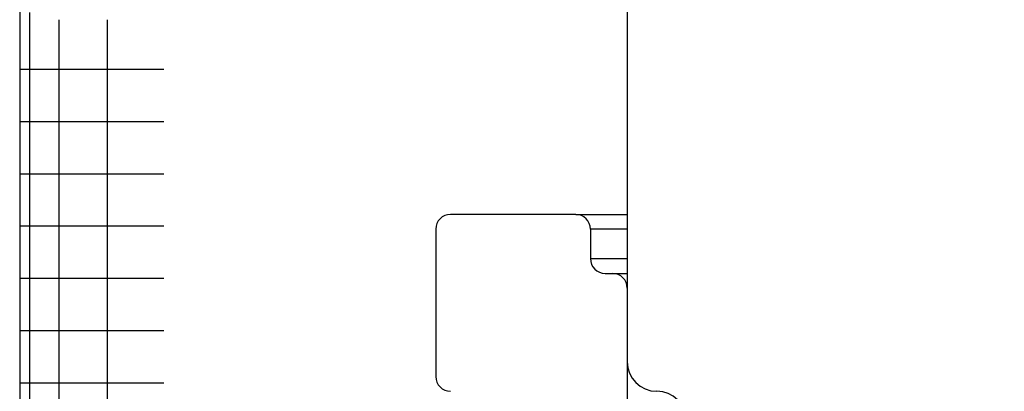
# Model space of a CAD drawing. Extents: x -285 to 5863, y 308 to 3178.
# Tile 255 of 256: x 1597.73 to 1598.774, y 973.689 to 974.082. Entities that reach past the tile are written whole.
import ezdxf

# ---------------------------------------------------------------- set-up
doc = ezdxf.new("R2010")
doc.units = 0
doc.header["$MEASUREMENT"] = 0
doc.header["$PDSIZE"] = 1
doc.layers.get('DEFPOINTS').update_dxf_attribs({"linetype": 'CONTINUOUS'})
doc.layers.add('DIM', color=3, linetype='CONTINUOUS')
doc.layers.add('SPILL-BUCKET', color=1, linetype='CONTINUOUS')
doc.styles.add('SIMPLEX', font='simplex')
doc.dimstyles.new('DIM64', dxfattribs={"dimscale": 64, "dimtxt": 0.09375, "dimasz": 0.09375, "dimexe": 0.0625, "dimexo": 0.0625, "dimgap": 0.046875, "dimtad": 1, "dimdec": 4, "dimzin": 3, "dimdsep": 46, "dimlunit": 4, "dimtxsty": 'SIMPLEX', "dimcen": 0, "dimclrd": 256, "dimclre": 256, "dimclrt": 256, "dimadec": 0, "dimazin": 0, "dimtfac": 1, "dimtdec": 4, "dimtmove": 0, "dimatfit": 3, "dimfxl": 1, "dimfrac": 2, "dimtolj": 1, "dimtzin": 0, "dimarcsym": 0})

# ---------------------------------------------------------------- blocks, each defined once
blk = doc.blocks.new('*D13')
at = {"layer": 'DEFPOINTS', "color": 0, "transparency": 16777216}
for p in [(1368.5472, 978.296), (2031.7725, 978.0147), (1368.5472, 700.5233)]:
    blk.add_point(p, dxfattribs=at)
at = {"layer": 'DIM', "lineweight": -2, "transparency": 16777216}
for p, q in [((1368.5472, 974.296), (1368.5472, 696.5233)), ((2031.7725, 974.0147), (2031.7725, 696.5233)), ((2025.7725, 700.5233), (1374.5472, 700.5233))]:
    blk.add_line(p, q, dxfattribs=at)
at = {"layer": 'DIM', "transparency": 16777216}
for points in [[(1374.5472, 701.5233), (1374.5472, 699.5233), (1368.5472, 700.5233)], [(2025.7725, 701.5233), (2025.7725, 699.5233), (2031.7725, 700.5233)]]:
    blk.add_solid(points, dxfattribs=at)
at = {"layer": 'DIM', "transparency": 16777216, "insert": (1700.1599, 708.0947), "char_height": 6, "attachment_point": 5, "style": 'SIMPLEX'}
blk.add_mtext('\\A1;55\'-3 1/4" (F.V. TANK SLAB)', dxfattribs=at)

msp = doc.modelspace()

# ---------------------------------------------------------------- linework, layer by layer
at = {"layer": 'SPILL-BUCKET', "color": 7, "linetype": 'Continuous'}
for p, q in [((1598.3739, 974.7669), (1598.3739, 973.71987)), ((1597.72983, 974.30661), (1597.72983, 972.03733)), ((1597.74031, 974.08982), (1597.74031, 972.19309)), ((1597.77149, 974.08234), (1597.77149, 972.19316)), ((1597.82265, 974.08234), (1597.82265, 972.19316)), ((1597.72983, 974.02987), (1597.73612, 974.02987)), ((1597.73612, 974.02987), (1597.75488, 974.02987)), ((1597.75488, 974.02987), (1597.78585, 974.02987)), ((1597.78585, 974.02987), (1597.82861, 974.02987)), ((1597.82861, 974.02987), (1597.88254, 974.02987)), ((1597.72983, 973.97452), (1597.73612, 973.97452)), ((1597.73612, 973.97452), (1597.75488, 973.97452)), ((1597.75488, 973.97452), (1597.78585, 973.97452)), ((1597.78585, 973.97452), (1597.82861, 973.97452)), ((1597.82861, 973.97452), (1597.88254, 973.97452)), ((1597.72983, 973.91917), (1597.73612, 973.91917)), ((1597.73612, 973.91917), (1597.75488, 973.91917)), ((1597.75488, 973.91917), (1597.78585, 973.91917)), ((1597.78585, 973.91917), (1597.82861, 973.91917)), ((1597.82861, 973.91917), (1597.88254, 973.91917)), ((1597.72983, 973.86382), (1597.73612, 973.86382)), ((1597.73612, 973.86382), (1597.75488, 973.86382)), ((1597.75488, 973.86382), (1597.78585, 973.86382)), ((1597.78585, 973.86382), (1597.82861, 973.86382)), ((1597.82861, 973.86382), (1597.88254, 973.86382)), ((1597.72983, 973.80848), (1597.73612, 973.80848)), ((1597.73612, 973.80848), (1597.75488, 973.80848)), ((1597.75488, 973.80848), (1597.78585, 973.80848)), ((1597.78585, 973.80848), (1597.82861, 973.80848)), ((1597.82861, 973.80848), (1597.88254, 973.80848)), ((1597.72983, 973.75313), (1597.73612, 973.75313)), ((1597.73612, 973.75313), (1597.75488, 973.75313)), ((1597.75488, 973.75313), (1597.78585, 973.75313)), ((1597.78585, 973.75313), (1597.82861, 973.75313)), ((1597.82861, 973.75313), (1597.88254, 973.75313)), ((1597.72983, 973.69778), (1597.73612, 973.69778)), ((1597.73612, 973.69778), (1597.75488, 973.69778)), ((1597.75488, 973.69778), (1597.78585, 973.69778)), ((1597.78585, 973.69778), (1597.82861, 973.69778)), ((1597.82861, 973.69778), (1597.88254, 973.69778))]:
    msp.add_line(p, q, dxfattribs=at)
at = {"layer": 'SPILL-BUCKET', "linetype": 'Continuous'}
for p, q in [((1598.31925, 973.87601), (1598.18652, 973.87601)), ((1598.31925, 973.87601), (1598.32549, 973.87601)), ((1598.32549, 973.87601), (1598.3739, 973.87601)), ((1598.17091, 973.8604), (1598.17091, 973.70425)), ((1598.3739, 973.8604), (1598.33486, 973.8604)), ((1598.33486, 973.8604), (1598.33486, 973.82917)), ((1598.33486, 973.82917), (1598.34479, 973.82917)), ((1598.34479, 973.82917), (1598.3739, 973.82917)), ((1598.35047, 973.81355), (1598.35828, 973.81355)), ((1598.35828, 973.81355), (1598.36221, 973.81355)), ((1598.36221, 973.81355), (1598.3739, 973.81355)), ((1598.3739, 973.79794), (1598.3739, 973.66366))]:
    msp.add_line(p, q, dxfattribs=at)
for centre, start, end in [((1598.18652, 973.8604), 90, 180), ((1598.31925, 973.8604), 0, 90), ((1598.35047, 973.82917), 180, 270), ((1598.35828, 973.79794), 0, 90), ((1598.18652, 973.70425), 180, 270)]:
    msp.add_arc(centre, 0.01561, start, end, dxfattribs=at)
at = {"layer": 'SPILL-BUCKET', "color": 7, "linetype": 'Continuous'}
for centre, start, end in [((1598.40512, 973.71987), 180, 270), ((1598.40512, 973.65741), 0, 90)]:
    msp.add_arc(centre, 0.03123, start, end, dxfattribs=at)

# ---------------------------------------------------------------- dimensions: what is measured, and where the dimension line sits
at = {"layer": 'DIM'}
dim = msp.add_linear_dim(base=(1368.54722, 700.52328), p1=(2031.77254, 978.01471), p2=(1368.54722, 978.29596), angle=180, text='<> (F.V. TANK SLAB)', dimstyle='DIM64', dxfattribs=at)
dim.commit()
dim.dimension.update_dxf_attribs({"geometry": '*D13', "text_midpoint": (1700.15988, 708.09471)})

doc.saveas('drawing.dxf')
